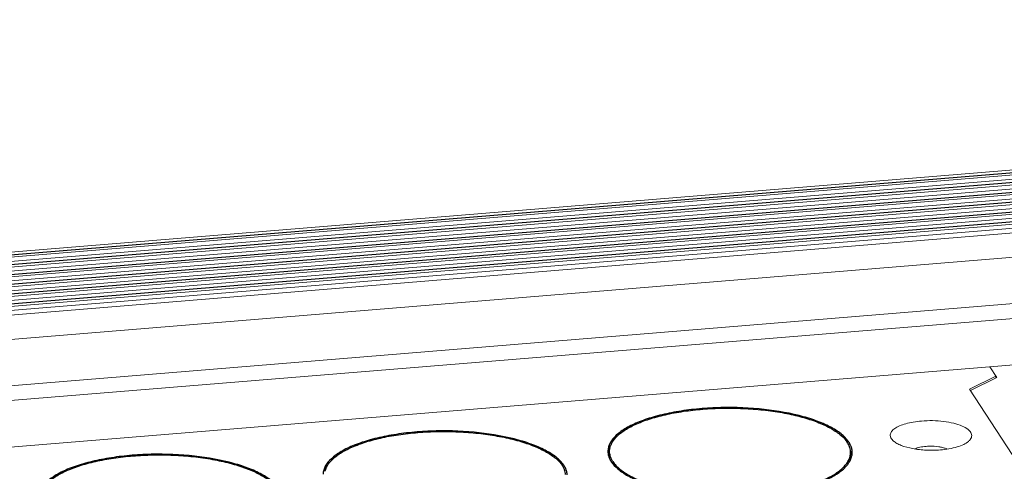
# Model space of a CAD drawing. Header units: millimetres. Extents: x 24895 to 26296, y -11704 to -10713.
# Tile 30 of 47: x 26030 to 26084, y -11323 to -11299. Entities that reach past the tile are written whole.
import ezdxf

# ---------------------------------------------------------------- set-up
doc = ezdxf.new("R2010")
doc.units = ezdxf.units.MM
doc.header["$LTSCALE"] = 50
doc.layers.get('0').update_dxf_attribs({"lineweight": 18})
doc.layers.add('02___PRT_ALL_AXES', color=7, linetype='Continuous')

msp = doc.modelspace()

# ---------------------------------------------------------------- linework, layer by layer
at = {"color": 7, "linetype": 'Continuous'}
for p, q in [((25772.789, -11332.447), (26185.226, -11298.637)), ((26185.479, -11298.773), (25772.913, -11332.594)), ((25772.989, -11332.709), (26185.554, -11298.888)), ((26185.457, -11298.757), (25773.011, -11332.568)), ((25773.119, -11332.922), (26185.606, -11299.108)), ((26185.812, -11299.284), (25773.247, -11333.105)), ((25773.322, -11333.22), (26185.887, -11299.399)), ((26185.79, -11299.267), (25773.345, -11333.078)), ((25773.452, -11333.433), (26185.939, -11299.618)), ((26186.145, -11299.794), (25773.58, -11333.615)), ((25773.655, -11333.73), (26186.22, -11299.909)), ((26186.123, -11299.778), (25773.678, -11333.589)), ((25773.785, -11333.944), (26186.273, -11300.129)), ((26186.478, -11300.305), (25773.913, -11334.126)), ((25773.988, -11334.241), (26186.553, -11300.42)), ((26186.456, -11300.289), (25774.011, -11334.1)), ((25774.041, -11334.461), (26186.606, -11300.64)), ((26186.811, -11300.816), (25774.246, -11334.637)), ((25774.321, -11334.752), (26186.887, -11300.931)), ((26186.79, -11300.799), (25774.344, -11334.61)), ((25774.374, -11334.971), (26186.939, -11301.15)), ((26187.145, -11301.326), (25774.58, -11335.147)), ((25774.655, -11335.262), (26187.22, -11301.442)), ((26187.123, -11301.31), (25774.677, -11335.121)), ((25774.707, -11335.482), (26187.272, -11301.661)), ((26187.515, -11301.895), (25774.95, -11335.716)), ((25774.943, -11337.057), (26187.509, -11303.236)), ((26186.991, -11305.824), (25774.426, -11339.645)), ((26187.491, -11306.59), (25774.926, -11340.411)), ((26180.962, -11309.673), (25782.941, -11342.302)), ((26083.475, -11317.665), (26083.857, -11318.25)), ((26083.811, -11318.18), (26082.36, -11318.896)), ((26082.405, -11318.965), (26083.857, -11318.25)), ((26083.811, -11318.272), (26083.811, -11318.18)), ((26082.36, -11318.896), (26085.28, -11323.372))]:
    msp.add_line(p, q, dxfattribs=at)
for points, knots in [([(26078.191, -11321.732), (26078.136, -11321.685), (26078.064, -11321.605), (26078.018, -11321.478), (26078.011, -11321.354), (26078.084, -11321.191), (26078.229, -11321.065), (26078.382, -11320.97), (26078.582, -11320.873), (26078.882, -11320.771), (26079.288, -11320.683), (26079.579, -11320.648), (26079.731, -11320.635)], [0, 0, 0, 0, 0.092168, 0.131283, 0.168472, 0.247355, 0.347146, 0.407402, 0.474674, 0.629027, 0.806355, 1, 1, 1, 1]), ([(26079.731, -11320.635), (26080.135, -11320.602), (26080.732, -11320.612), (26081.474, -11320.743), (26081.927, -11320.885), (26082.228, -11321.046), (26082.388, -11321.197), (26082.459, -11321.309), (26082.487, -11321.427), (26082.467, -11321.546), (26082.402, -11321.658), (26082.338, -11321.723), (26082.301, -11321.754)], [0, 0, 0, 0, 0.356257, 0.520483, 0.661473, 0.772491, 0.816532, 0.854084, 0.887576, 0.920699, 0.957272, 1, 1, 1, 1]), ([(26080.764, -11322.218), (26080.505, -11322.239), (26079.993, -11322.247), (26079.27, -11322.169), (26078.729, -11322.029), (26078.384, -11321.872), (26078.247, -11321.781), (26078.191, -11321.732)], [0, 0, 0, 0, 0.292169, 0.57402, 0.816701, 0.916501, 1, 1, 1, 1]), ([(26082.301, -11321.754), (26082.223, -11321.82), (26082.024, -11321.938), (26081.514, -11322.124), (26081.075, -11322.193), (26080.764, -11322.218)], [0, 0, 0, 0, 0.188145, 0.422768, 1, 1, 1, 1]), ([(26079.36, -11322.16), (26079.449, -11322.122), (26079.653, -11322.063), (26079.862, -11322.033), (26079.976, -11322.024)], [0, 0, 0, 0, 0.458924, 1, 1, 1, 1]), ([(26079.976, -11322.024), (26080.035, -11322.019), (26080.272, -11322.007), (26080.51, -11322.021), (26080.685, -11322.048)], [0, 0, 0, 0, 0.251244, 1, 1, 1, 1]), ([(26080.685, -11322.048), (26080.713, -11322.052), (26080.816, -11322.07), (26080.919, -11322.095), (26080.992, -11322.118)], [0, 0, 0, 0, 0.264347, 1, 1, 1, 1]), ([(26080.992, -11322.118), (26081.004, -11322.122), (26081.048, -11322.136), (26081.091, -11322.153), (26081.123, -11322.167)], [0, 0, 0, 0, 0.261505, 1, 1, 1, 1])]:
    msp.add_open_spline(points, degree=3, knots=knots, dxfattribs=at)
at = {"layer": '02___PRT_ALL_AXES', "color": 7, "linetype": 'Continuous'}
for p, q in [((26062.625, -11322.631), (26062.627, -11322.295)), ((26075.837, -11322.699), (26075.839, -11322.364))]:
    msp.add_line(p, q, dxfattribs=at)
for centre, radius, start, end in [((26074.548, -11322.578), 1.432, 33.1334, 35.1147), ((26063.42, -11322.3), 0.883, 178.3207, 179.7263), ((26063.421, -11322.299), 0.884, 179.7287, 183.8061), ((26063.476, -11322.576), 0.941, 163.6201, 171.6151), ((26063.523, -11322.589), 0.99, 162.3529, 163.6651), ((26074.582, -11322.507), 1.287, 28.6776, 33.1871), ((26074.833, -11322.389), 1.01, 17.9254, 19.7633), ((26074.964, -11322.359), 0.875, 359.7076, 4.2131), ((26074.901, -11322.66), 1.031, 17.049, 20.859), ((26075.045, -11322.36), 0.884, 359.7287, 3.8061), ((26063.437, -11322.298), 0.9, 183.8206, 189.0389), ((26063.481, -11322.291), 0.945, 189.0628, 195.3277), ((26063.538, -11322.275), 1.004, 195.3126, 199.0309), ((26063.576, -11322.263), 1.044, 199.0182, 200.5531), ((26063.938, -11322.118), 1.351, 211.705, 213.1278), ((26074.963, -11322.694), 0.874, 356.2387, 359.7005), ((26074.915, -11322.33), 1.017, 338.6003, 343.6344), ((26074.94, -11322.648), 0.989, 15.2991, 17.0329), ((26074.988, -11322.351), 0.941, 343.6201, 351.6151), ((26074.983, -11322.637), 0.945, 9.0628, 15.3277), ((26075.035, -11322.359), 0.894, 351.6597, 358.3023), ((26075.046, -11322.36), 0.883, 358.3198, 359.7263), ((26058.962, -11323.788), 1.287, 28.6776, 33.1871), ((26058.928, -11323.859), 1.432, 33.1334, 35.1147), ((26059.212, -11323.67), 1.01, 17.9254, 19.7633)]:
    msp.add_arc(centre, radius, start, end, dxfattribs=at)
for points, knots in [([(26075.719, -11321.755), (26075.609, -11321.597), (26075.296, -11321.293), (26074.687, -11320.92), (26073.908, -11320.59), (26072.617, -11320.206), (26070.77, -11319.918), (26068.834, -11319.868), (26067.271, -11319.98), (26066.166, -11320.138), (26065.159, -11320.364), (26064.28, -11320.651), (26063.556, -11320.989), (26063.007, -11321.372), (26062.642, -11321.795), (26062.542, -11322.123), (26062.537, -11322.274)], [0, 0, 0, 0, 0.039993, 0.089203, 0.147831, 0.21504, 0.368754, 0.534561, 0.616306, 0.69421, 0.766195, 0.830498, 0.885835, 0.931671, 0.968749, 1, 1, 1, 1]), ([(26062.756, -11321.829), (26062.836, -11321.684), (26063.01, -11321.479), (26063.295, -11321.245), (26063.561, -11321.067), (26063.868, -11320.9), (26064.345, -11320.682), (26065.029, -11320.444), (26065.94, -11320.22), (26066.944, -11320.055), (26068.013, -11319.953), (26069.116, -11319.917), (26070.223, -11319.949), (26071.301, -11320.047), (26072.321, -11320.208), (26073.254, -11320.428), (26073.96, -11320.663), (26074.457, -11320.878), (26074.78, -11321.045), (26075.064, -11321.221), (26075.372, -11321.454), (26075.565, -11321.657), (26075.66, -11321.803)], [0, 0, 0, 0, 0.036003, 0.05695, 0.080032, 0.10529, 0.132701, 0.193632, 0.261842, 0.335892, 0.414065, 0.494462, 0.575093, 0.653959, 0.729134, 0.798848, 0.861587, 0.889981, 0.916251, 0.940348, 0.96228, 1, 1, 1, 1]), ([(26060.099, -11323.035), (26059.989, -11322.878), (26059.676, -11322.574), (26059.066, -11322.2), (26058.288, -11321.871), (26056.997, -11321.486), (26055.15, -11321.198), (26053.214, -11321.149), (26051.651, -11321.261), (26050.546, -11321.418), (26049.539, -11321.644), (26048.66, -11321.931), (26047.936, -11322.27), (26047.387, -11322.652), (26047.022, -11323.076), (26046.922, -11323.404), (26046.917, -11323.554)], [0, 0, 0, 0, 0.039993, 0.089203, 0.147831, 0.21504, 0.368754, 0.534561, 0.616306, 0.69421, 0.766195, 0.830498, 0.885835, 0.931671, 0.968749, 1, 1, 1, 1]), ([(26047.136, -11323.109), (26047.216, -11322.964), (26047.39, -11322.76), (26047.675, -11322.525), (26047.941, -11322.348), (26048.248, -11322.18), (26048.725, -11321.962), (26049.409, -11321.725), (26050.32, -11321.501), (26051.324, -11321.335), (26052.393, -11321.233), (26053.496, -11321.197), (26054.603, -11321.229), (26055.681, -11321.327), (26056.701, -11321.489), (26057.634, -11321.709), (26058.34, -11321.943), (26058.837, -11322.159), (26059.16, -11322.326), (26059.444, -11322.501), (26059.751, -11322.735), (26059.945, -11322.938), (26060.04, -11323.083)], [0, 0, 0, 0, 0.036003, 0.05695, 0.080032, 0.10529, 0.132701, 0.193632, 0.261842, 0.335892, 0.414065, 0.494462, 0.575093, 0.653959, 0.729134, 0.798848, 0.861587, 0.889981, 0.916251, 0.940348, 0.96228, 1, 1, 1, 1]), ([(26062.65, -11322.12), (26062.643, -11322.134), (26062.616, -11322.189), (26062.594, -11322.246), (26062.58, -11322.289)], [0, 0, 0, 0, 0.255838, 1, 1, 1, 1]), ([(26062.627, -11322.295), (26062.627, -11322.28), (26062.629, -11322.218), (26062.638, -11322.157), (26062.647, -11322.112)], [0, 0, 0, 0, 0.248676, 1, 1, 1, 1]), ([(26062.788, -11322.828), (26062.737, -11322.745), (26062.656, -11322.574), (26062.627, -11322.386), (26062.627, -11322.295)], [0, 0, 0, 0, 0.51844, 1, 1, 1, 1]), ([(26062.647, -11322.112), (26062.653, -11322.088), (26062.678, -11321.99), (26062.719, -11321.896), (26062.756, -11321.829)], [0, 0, 0, 0, 0.242133, 1, 1, 1, 1]), ([(26075.783, -11322.048), (26075.778, -11322.034), (26075.758, -11321.98), (26075.733, -11321.928), (26075.712, -11321.89)], [0, 0, 0, 0, 0.244634, 1, 1, 1, 1]), ([(26075.868, -11322.032), (26075.86, -11322.012), (26075.827, -11321.93), (26075.784, -11321.852), (26075.747, -11321.796)], [0, 0, 0, 0, 0.241712, 1, 1, 1, 1]), ([(26075.837, -11322.295), (26075.835, -11322.277), (26075.828, -11322.203), (26075.811, -11322.131), (26075.794, -11322.078)], [0, 0, 0, 0, 0.246657, 1, 1, 1, 1]), ([(26075.927, -11322.301), (26075.926, -11322.278), (26075.916, -11322.187), (26075.892, -11322.097), (26075.868, -11322.032)], [0, 0, 0, 0, 0.245626, 1, 1, 1, 1]), ([(26044.479, -11324.316), (26044.369, -11324.158), (26044.056, -11323.854), (26043.446, -11323.481), (26042.668, -11323.151), (26041.377, -11322.767), (26039.53, -11322.479), (26037.594, -11322.429), (26036.031, -11322.541), (26034.926, -11322.699), (26033.919, -11322.925), (26033.04, -11323.212), (26032.316, -11323.55), (26031.767, -11323.933), (26031.402, -11324.356), (26031.302, -11324.684), (26031.297, -11324.835)], [0, 0, 0, 0, 0.039993, 0.089203, 0.147831, 0.21504, 0.368754, 0.534561, 0.616306, 0.69421, 0.766195, 0.830498, 0.885835, 0.931671, 0.968749, 1, 1, 1, 1]), ([(26031.516, -11324.39), (26031.596, -11324.244), (26031.77, -11324.04), (26032.055, -11323.806), (26032.321, -11323.628), (26032.628, -11323.461), (26033.105, -11323.243), (26033.789, -11323.005), (26034.7, -11322.781), (26035.704, -11322.616), (26036.772, -11322.514), (26037.876, -11322.478), (26038.983, -11322.509), (26040.061, -11322.607), (26041.081, -11322.769), (26042.014, -11322.989), (26042.72, -11323.224), (26043.217, -11323.439), (26043.54, -11323.606), (26043.824, -11323.782), (26044.131, -11324.015), (26044.325, -11324.218), (26044.42, -11324.364)], [0, 0, 0, 0, 0.036003, 0.05695, 0.080032, 0.10529, 0.132701, 0.193632, 0.261842, 0.335892, 0.414065, 0.494462, 0.575093, 0.653959, 0.729134, 0.798848, 0.861587, 0.889981, 0.916251, 0.940348, 0.96228, 1, 1, 1, 1]), ([(26062.599, -11322.629), (26062.606, -11322.649), (26062.64, -11322.73), (26062.682, -11322.808), (26062.719, -11322.864)], [0, 0, 0, 0, 0.241755, 1, 1, 1, 1]), ([(26062.719, -11322.864), (26062.817, -11323.015), (26063.1, -11323.309), (26063.658, -11323.674), (26064.375, -11324), (26065.577, -11324.389), (26067.319, -11324.7), (26069.532, -11324.808), (26071.396, -11324.674), (26072.792, -11324.421), (26073.707, -11324.176), (26074.493, -11323.878), (26075.127, -11323.535), (26075.595, -11323.156), (26075.804, -11322.852), (26075.862, -11322.701)], [0, 0, 0, 0, 0.038196, 0.084944, 0.140602, 0.204567, 0.351998, 0.513562, 0.672794, 0.746475, 0.813759, 0.873222, 0.923943, 0.965796, 1, 1, 1, 1]), ([(26062.806, -11322.856), (26062.855, -11322.931), (26062.973, -11323.079), (26063.193, -11323.283), (26063.461, -11323.478), (26063.777, -11323.664), (26064.136, -11323.84), (26064.69, -11324.064), (26065.475, -11324.303), (26066.508, -11324.519), (26067.629, -11324.665), (26068.802, -11324.737), (26069.99, -11324.731), (26071.152, -11324.649), (26072.253, -11324.493), (26073.11, -11324.301), (26073.735, -11324.111), (26074.154, -11323.958), (26074.533, -11323.792), (26074.869, -11323.614), (26075.158, -11323.425), (26075.4, -11323.227), (26075.592, -11323.02), (26075.732, -11322.807), (26075.818, -11322.587), (26075.839, -11322.437), (26075.839, -11322.364)], [0, 0, 0, 0, 0.018662, 0.039448, 0.06256, 0.088083, 0.116008, 0.146261, 0.213173, 0.287377, 0.366958, 0.449726, 0.533334, 0.615398, 0.693607, 0.765835, 0.799139, 0.830307, 0.859194, 0.885702, 0.909794, 0.931512, 0.951006, 0.968572, 0.984682, 1, 1, 1, 1]), ([(26047.027, -11323.392), (26047.033, -11323.368), (26047.058, -11323.27), (26047.099, -11323.176), (26047.136, -11323.109)], [0, 0, 0, 0, 0.242133, 1, 1, 1, 1]), ([(26060.163, -11323.328), (26060.158, -11323.315), (26060.138, -11323.261), (26060.113, -11323.208), (26060.092, -11323.17)], [0, 0, 0, 0, 0.244634, 1, 1, 1, 1]), ([(26060.248, -11323.312), (26060.24, -11323.292), (26060.207, -11323.21), (26060.164, -11323.132), (26060.127, -11323.076)], [0, 0, 0, 0, 0.241712, 1, 1, 1, 1]), ([(26060.217, -11323.575), (26060.215, -11323.557), (26060.208, -11323.484), (26060.191, -11323.412), (26060.174, -11323.359)], [0, 0, 0, 0, 0.246657, 1, 1, 1, 1]), ([(26060.307, -11323.581), (26060.305, -11323.559), (26060.296, -11323.467), (26060.272, -11323.377), (26060.248, -11323.312)], [0, 0, 0, 0, 0.245626, 1, 1, 1, 1])]:
    msp.add_open_spline(points, degree=3, knots=knots, dxfattribs=at)

doc.saveas('drawing.dxf')
